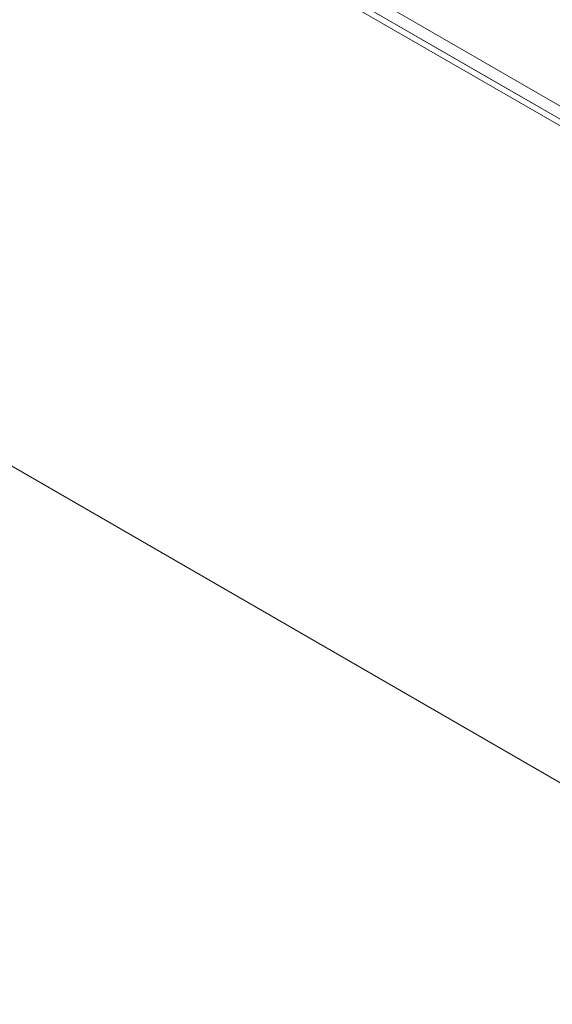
# Model space of a CAD drawing. Header units: millimetres. Extents: x -16331 to -10174, y -4135 to -3584.
# Tile 1 of 256: x -10372.33 to -10370.72, y -4042.08 to -4039.11. Entities that reach past the tile are written whole.
import ezdxf

# ---------------------------------------------------------------- set-up
doc = ezdxf.new("R2010")
doc.units = ezdxf.units.MM
doc.layers.add('A-FLOR', color=252, linetype='Continuous')
for name, color, linetype, lineweight in [('IFC-IfcSlab-Contorno', 250, 'Continuous', 5), ('IFC-IfcSpace-Contorno', 250, 'Continuous', 5), ('IFC-IfcWallStandardCase-Contorno', 250, 'Continuous', 5), ('IFC-Viga-Contorno', 66, 'Continuous', 5)]:
    doc.layers.add(name, color=color, linetype=linetype, lineweight=lineweight)

msp = doc.modelspace()

# ---------------------------------------------------------------- linework, layer by layer
at = {"layer": 'A-FLOR', "lineweight": 5}
for p, q in [((-10372.2304, -4038.5291), (-10370.5795, -4039.4823)), ((-10373.9625, -4039.5291), (-10369.5403, -4042.0823))]:
    msp.add_line(p, q, dxfattribs=at)
at = {"layer": 'IFC-IfcSlab-Contorno', "lineweight": 5}
msp.add_line((-10373.9625, -4039.5292), (-10369.5403, -4042.0823), dxfattribs=at)
at = {"layer": 'IFC-IfcSpace-Contorno', "lineweight": 5}
for p, q in [((-10372.2304, -4038.5291), (-10370.9236, -4039.2836)), ((-10370.9236, -4039.2836), (-10370.5795, -4039.4823))]:
    msp.add_line(p, q, dxfattribs=at)
at = {"layer": 'IFC-IfcWallStandardCase-Contorno', "lineweight": 5}
for p, q in [((-10372.2477, -4038.5391), (-10370.5969, -4039.4923)), ((-10370.5795, -4039.4823), (-10372.2304, -4038.5291))]:
    msp.add_line(p, q, dxfattribs=at)
at = {"layer": 'IFC-Viga-Contorno', "lineweight": 5}
msp.add_line((-10372.1958, -4038.5092), (-10369.3325, -4040.1623), dxfattribs=at)

doc.saveas('drawing.dxf')
